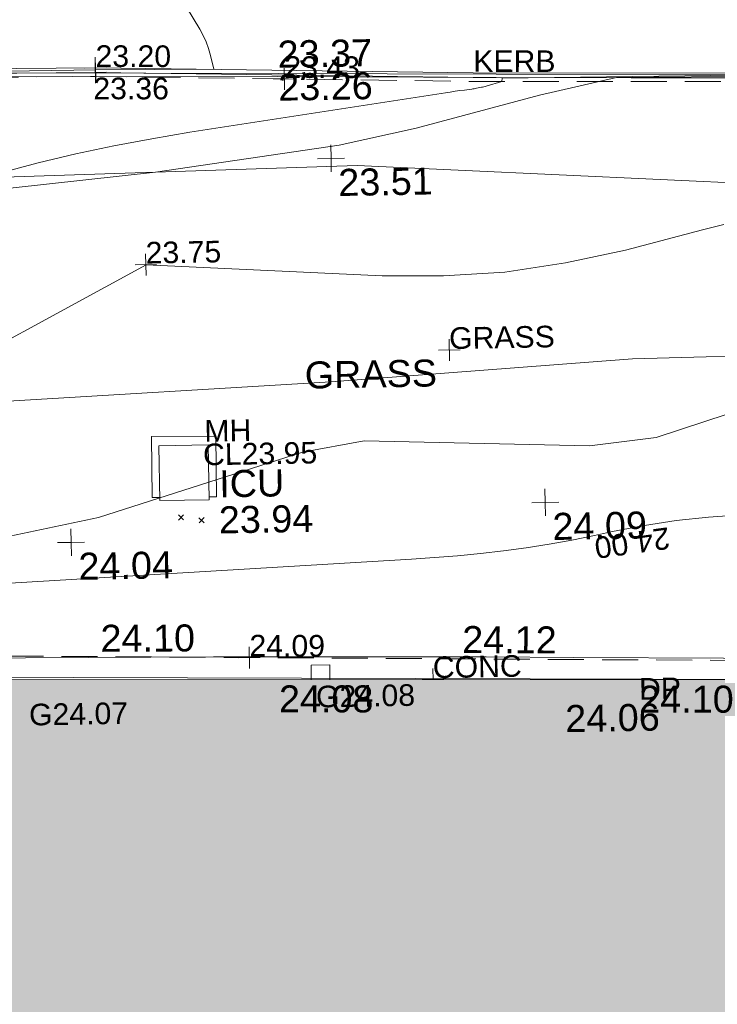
# Model space of a CAD drawing. Header units: millimetres. Extents: x -287732 to 520720, y -88450 to 287754.
# Tile 46 of 256: x -147862 to -138181, y -49525 to -35861. Entities that reach past the tile are written whole.
import ezdxf

# ---------------------------------------------------------------- set-up
doc = ezdxf.new("R2010")
doc.units = ezdxf.units.MM
doc.linetypes.add('IMPORT-DASHED _2_', pattern=[750, 500, -250])
doc.linetypes.add('IMPORT-UG_ELEC_STREET LIGHTING_QLB2 _2_', pattern=[2700, 1500, -300, 0, -250, 150, -300, 0, -200])
for name, color, linetype, lineweight, true_color in [('00_TOPO_BUILDING_OUTLINE', 5, 'Continuous', 9, 0x0000ff), ('00_TOPO_KERB_BOTTOM', 1, 'Continuous', 9, 0xff0000), ('00_TOPO_KERB_TOP', 7, 'Continuous', 9, 0xa500a5), ('00_TOPO_LEVEL_SPOT', 7, 'Continuous', 9, 0x666666), ('00_TOPO_SERV_IC', 5, 'Continuous', 9, 0x0000ff), ('00_UAV_BUILDING_OUTLINE', 5, 'Continuous', 9, 0x0000ff), ('00_UAV_CONCRETE', 9, 'Continuous', 9, 0x808080), ('00_UAV_FORM_LINES', 7, 'Continuous', 9, 0x666666), ('01_DTM_CONTOUR_MNR', 7, 'Continuous', 9, 0xa5a552), ('12333-PUM-2D-U-0001-C01 - Rev2_REVIT IMPORT_dwg', 7, 'Continuous', 9, 0x767676), ('A_RHA_Line', 7, 'Continuous', 9, 0x00a600), ('CONTOURS_INDEX', 4, 'Continuous', 9, 0x00ffff), ('CONTOURS_INDEX_LVL', 4, 'Continuous', 9, 0x00ffff), ('CONTOURS_MINOR', 7, 'Continuous', 9, 0x00a5a5), ('DOWNPIPE_TXT', 7, 'Continuous', 9, 0x7fbfff), ('EAVE', 3, 'Continuous', 9, 0x00ff00), ('GULLY', 7, 'Continuous', 9, 0x7fbfff), ('GULLY_LVL', 7, 'Continuous', 9, 0x7fbfff), ('KERB_BOTTOM', 7, 'Continuous', 9, 0x0000a5), ('KERB_BOTTOM_LVL', 7, 'Continuous', 9, 0x0000a5), ('KERB_BOTTOM_TXT', 7, 'Continuous', 9, 0x0000a5), ('KERB_TOP', 2, 'Continuous', 9, 0xffff00), ('KERB_TOP_LVL', 2, 'Continuous', 9, 0xffff00), ('MANHOLES', 7, 'Continuous', 9, 0xa50000), ('MANHOLES_LVL', 7, 'Continuous', 9, 0xa50000), ('MANHOLES_TXT', 7, 'Continuous', 9, 0xa50000), ('SPOT_HEIGHTS_LVL', 7, 'Continuous', 9, 0x00a500)]:
    doc.layers.add(name, color=color, linetype=linetype, lineweight=lineweight, true_color=true_color)
for name, color, linetype, lineweight in [('00_TOPO_SURVEY_TEXT', 7, 'Continuous', 9), ('A_RHA_Detail', 7, 'Continuous', 9), ('CHANGE_OF_SURFACE', 7, 'IMPORT-DASHED _2_', 9), ('CHANGE_OF_SURFACE_LVL', 7, 'Continuous', 9), ('GEN-TEXT', 7, 'Continuous', 9), ('Text', 7, 'Continuous', 9), ('TEXT_TXT', 7, 'Continuous', 9)]:
    doc.layers.add(name, color=color, linetype=linetype, lineweight=lineweight)
doc.styles.add('Arial_3', font='arial.ttf', dxfattribs={"height": 300})
doc.styles.add('Swis721 Lt BT_2', font='swissl.ttf', dxfattribs={"height": 375})

# ---------------------------------------------------------------- blocks, each defined once
blk = doc.blocks.new('12333-PUM-2D-U-0001-C01 - Rev2_REVIT IMPORT_dwg_MM-2077200-Site Location Plan Proposed')
at = {"layer": '00_TOPO_LEVEL_SPOT', "color": 254, "true_color": 0xcccccc, "flags": 128}
for points in [[(500, 0), (0, 0), (0, 500)], [(0, -500), (0, 0), (-500, 0)]]:
    blk.add_lwpolyline(points, dxfattribs=at)
blk = doc.blocks.new('12333-PUM-2D-U-0001-C01 - Rev2_REVIT IMPORT_dwg_MGS62954_T2_Galway_ITM_3d_Rev1-2077680-Site Location Plan Proposed')
at = {"layer": '00_TOPO_KERB_BOTTOM', "color": 254, "true_color": 0xcccccc, "flags": 128}
blk.add_lwpolyline([(533746585, 725521547), (533749434, 725521497), (533751695, 725521438), (533753341, 725521410), (533757066, 725521340), (533760093, 725521278), (533763840, 725521205), (533766553, 725521155), (533766920, 725521150)], dxfattribs=at)
at = {"layer": '00_TOPO_KERB_TOP', "color": 254, "true_color": 0xcccccc, "flags": 128}
blk.add_lwpolyline([(533746584, 725521500), (533749433, 725521450), (533751696, 725521376), (533753341, 725521358), (533757065, 725521295), (533760092, 725521231), (533763839, 725521157), (533766553, 725521108), (533766899, 725521103)], dxfattribs=at)
at = {"layer": '00_TOPO_SERV_IC', "color": 254, "true_color": 0xcccccc}
for p, q in [((533755321, 725515440), (533755321, 725516202)), ((533755321, 725516202), (533756006, 725516202)), ((533756006, 725516202), (533756006, 725515440)), ((533755321, 725515440), (533756006, 725515440))]:
    blk.add_line(p, q, dxfattribs=at)
at = {"layer": '00_UAV_CONCRETE', "color": 254, "true_color": 0xcccccc, "flags": 128}
blk.add_lwpolyline([(533775857, 725512584), (533775861, 725512743), (533773849, 725512821), (533771023, 725512916), (533770295, 725512941), (533767038, 725513031), (533766025, 725513053), (533763105, 725513118), (533761027, 725513165), (533759813, 725513192), (533756142, 725513259), (533756028, 725513260), (533752549, 725513304), (533751029, 725513348), (533748905, 725513410), (533746031, 725513439), (533745548, 725513444), (533742515, 725513475), (533741032, 725513500), (533739474, 725513527), (533739466, 725513449), (533738578, 725513441)], dxfattribs=at)
at = {"layer": '00_UAV_FORM_LINES', "color": 254, "true_color": 0xcccccc, "flags": 128}
for points in [[(533758143, 725520042), (533752533, 725519955), (533748445, 725519946), (533748049, 725519908), (533747734, 725519796), (533747406, 725519594), (533747100, 725519480), (533746802, 725519365), (533746498, 725519333), (533745151, 725519340), (533743936, 725519375), (533741557, 725519486)], [(533775843, 725519367), (533769183, 725519540), (533763744, 725519687), (533758143, 725520042)], [(533757724, 725517049), (533761913, 725517292), (533766682, 725517340), (533775604, 725517425)], [(533739049, 725517147), (533739528, 725516795), (533739737, 725516724), (533740021, 725516664), (533740629, 725516583), (533741150, 725516615), (533741520, 725516660), (533742062, 725516682), (533742559, 725516696), (533743030, 725516684), (533745040, 725516466), (533746413, 725516333), (533746766, 725516359), (533747146, 725516425), (533747626, 725516528), (533748368, 725516684), (533748970, 725516720), (533749603, 725516715), (533753083, 725516850), (533757724, 725517049)]]:
    blk.add_lwpolyline(points, dxfattribs=at)
at = {"layer": '01_DTM_CONTOUR_MNR', "color": 254, "true_color": 0xcccccc, "flags": 128}
for points in [[(533738192, 725513270), (533744897, 725513304), (533746065, 725513357), (533746220, 725513430), (533748192, 725514399), (533748314, 725514429), (533748484, 725514448), (533748729, 725514505), (533748931, 725514556), (533749156, 725514588), (533751315, 725514728), (533752789, 725514898), (533754470, 725515219), (533757315, 725516078), (533758170, 725516218), (533761299, 725516098), (533762225, 725516194), (533765890, 725517330)], [(533752856, 725519768), (533755340, 725520000), (533757895, 725520327), (533758969, 725520546), (533760691, 725520976), (533761760, 725521200), (533763840, 725521182)]]:
    blk.add_lwpolyline(points, dxfattribs=at)
at = {"xscale": 0.375, "yscale": 0.375, "zscale": 0.375}
for p in [(533757781, 725520146), (533760669, 725515321), (533754082, 725514882)]:
    blk.add_blockref('12333-PUM-2D-U-0001-C01 - Rev2_REVIT IMPORT_dwg_MM-2077200-Site Location Plan Proposed', p, dxfattribs=at)
at = {"layer": '00_TOPO_BUILDING_OUTLINE', "color": 251, "true_color": 0x666666, "insert": (533760895, 725512504), "char_height": 375, "width": 1495.9, "attachment_point": 1, "line_spacing_factor": 1.005062, "style": 'Swis721 Lt BT_2'}
blk.add_mtext('24.06', dxfattribs=at)
at = {"layer": '00_TOPO_KERB_BOTTOM', "color": 251, "true_color": 0x666666, "insert": (533757066, 725521335), "char_height": 375, "width": 1495.9, "attachment_point": 1, "line_spacing_factor": 1.005062, "style": 'Swis721 Lt BT_2'}
blk.add_mtext('23.26', dxfattribs=at)
at = {"layer": '00_TOPO_KERB_TOP', "color": 251, "true_color": 0x666666, "insert": (533757065, 725521793), "char_height": 375, "width": 1495.9, "attachment_point": 1, "line_spacing_factor": 1.005062, "style": 'Swis721 Lt BT_2'}
blk.add_mtext('23.37', dxfattribs=at)
at = {"layer": '00_TOPO_LEVEL_SPOT', "char_height": 375, "width": 1495.9, "attachment_point": 1, "line_spacing_factor": 1.005062, "style": 'Swis721 Lt BT_2'}
for s, insert in [('23.51', (533757876, 725519998)), ('24.09', (533760764, 725515173)), ('24.04', (533754178, 725514735))]:
    blk.add_mtext(s, dxfattribs=dict(at, insert=insert))
at = {"layer": '00_TOPO_SERV_IC', "color": 251, "true_color": 0x666666, "char_height": 375, "attachment_point": 1, "line_spacing_factor": 1.005062, "style": 'Swis721 Lt BT_2'}
for s, insert, width in [('ICU', (533756151, 725515845), 1021.01), ('23.94', (533756137, 725515345), 1495.9)]:
    blk.add_mtext(s, dxfattribs=dict(at, insert=insert, width=width))
at = {"layer": '00_TOPO_SURVEY_TEXT', "color": 251, "true_color": 0x666666, "insert": (533757364, 725517333), "char_height": 375, "width": 2018.28, "attachment_point": 1, "line_spacing_factor": 1.005062, "style": 'Swis721 Lt BT_2'}
blk.add_mtext('GRASS', dxfattribs=at)
at = {"layer": '00_UAV_BUILDING_OUTLINE', "color": 251, "true_color": 0x666666, "char_height": 375, "width": 1495.9, "attachment_point": 1, "rotation": 358.9593, "line_spacing_factor": 1.005062, "style": 'Swis721 Lt BT_2'}
for s, insert in [('24.08', (533756931, 725512848)), ('24.10', (533761930, 725512757))]:
    blk.add_mtext(s, dxfattribs=dict(at, insert=insert))
at = {"layer": '00_UAV_CONCRETE', "color": 251, "true_color": 0x666666, "char_height": 375, "width": 1495.9, "attachment_point": 1, "line_spacing_factor": 1.005062, "style": 'Swis721 Lt BT_2'}
for s, insert, rotation in [('24.10', (533754469, 725513731), 359.2824), ('24.12', (533759489, 725513627), 358.7123)]:
    blk.add_mtext(s, dxfattribs=dict(at, insert=insert, rotation=rotation))
blk = doc.blocks.new('12333-PUM-2D-U-0001-C01 - Rev2_REVIT IMPORT_dwg_SPOT-V231-Site Location Plan Proposed')
at = {"layer": 'Text', "color": 253, "true_color": 0xaaaaaa}
for p, q in [((0, 500), (0, -19)), ((-500, 0), (500, 0))]:
    blk.add_line(p, q, dxfattribs=at)
blk = doc.blocks.new('12333-PUM-2D-U-0001-C01 - Rev2_REVIT IMPORT_dwg_SPOT-2077713-Site Location Plan Proposed')
at = {"layer": 'Text', "color": 253, "true_color": 0xaaaaaa}
for p, q in [((0, 500), (0, -500)), ((-500, 0), (500, 0))]:
    blk.add_line(p, q, dxfattribs=at)
blk = doc.blocks.new('12333-PUM-2D-U-0001-C01 - Rev2_REVIT IMPORT_dwg_SPOT-2077769-Site Location Plan Proposed')
at = {"layer": 'CHANGE_OF_SURFACE_LVL', "color": 253, "true_color": 0xaaaaaa}
for p, q in [((0, 500), (0, -500)), ((-500, 0), (500, 0))]:
    blk.add_line(p, q, dxfattribs=at)
blk = doc.blocks.new('12333-PUM-2D-U-0001-C01 - Rev2_REVIT IMPORT_dwg_SPOT-V272-Site Location Plan Proposed')
at = {"layer": 'KERB_BOTTOM_LVL', "color": 9, "true_color": 0xaaaae1}
for p, q in [((0, 500), (0, -500)), ((-500, 0), (500, 0))]:
    blk.add_line(p, q, dxfattribs=at)
blk = doc.blocks.new('12333-PUM-2D-U-0001-C01 - Rev2_REVIT IMPORT_dwg_SPOT-2077810-Site Location Plan Proposed')
at = {"layer": 'KERB_TOP_LVL', "color": 51, "true_color": 0xffffaa}
for p, q in [((0, 500), (0, -500)), ((-500, 0), (500, 0))]:
    blk.add_line(p, q, dxfattribs=at)
blk = doc.blocks.new('12333-PUM-2D-U-0001-C01 - Rev2_REVIT IMPORT_dwg_SPOT-2077775-Site Location Plan Proposed')
at = {"layer": 'SPOT_HEIGHTS_LVL', "color": 9, "true_color": 0xaae1aa}
for p, q in [((0, 500), (0, -500)), ((-500, 0), (500, 0))]:
    blk.add_line(p, q, dxfattribs=at)
blk = doc.blocks.new('12333-PUM-2D-U-0001-C01 - Rev2_REVIT IMPORT_dwg-1620468-Site Location Plan Proposed')
at = {"layer": 'CHANGE_OF_SURFACE', "color": 253, "true_color": 0xaaaaaa, "flags": 128}
for points in [[(97666, -98436), (97957, -98067), (98176, -97794), (98567, -97428), (99133, -96937), (99549, -96595), (100102, -96163), (100450, -95887), (101065, -95398), (102155, -94556), (102457, -94342), (104545, -94385), (108539, -94469), (113452, -94513), (118692, -94673), (123079, -94754), (127999, -94841), (133904, -94962), (137314, -95022), (138010, -95088), (138622, -95187), (139110, -95298), (139677, -95457), (140183, -95666), (140662, -95984), (141246, -96532), (141712, -97124), (142036, -97862), (142218, -98390), (142014, -98961), (141892, -99280), (141685, -99740), (141476, -100165), (141253, -100548), (140959, -100981), (140643, -101395), (140416, -101748), (140170, -102223), (139981, -102596), (139408, -103693), (139471, -103726)], [(134841, -103271), (134843, -103028), (126720, -102873), (119869, -102718), (111028, -102508), (97534, -102177), (97592, -100144)]]:
    blk.add_lwpolyline(points, dxfattribs=at)
at = {"layer": 'CONTOURS_INDEX', "color": 131, "true_color": 0xaaffff, "flags": 128}
blk.add_lwpolyline([(111985, -101531), (117719, -101287), (118039, -101270), (118358, -101250), (118678, -101224), (118997, -101194), (119315, -101157), (119632, -101113), (119948, -101061), (120263, -101003), (120517, -100953), (120960, -100877), (121404, -100815), (121851, -100776), (122300, -100752)], dxfattribs=at)
at = {"layer": 'CONTOURS_MINOR', "color": 254, "true_color": 0xaae1e1, "flags": 128}
for points in [[(108538, -94411), (113458, -94423), (115098, -94441), (115054, -94248), (115027, -94153), (114996, -94060), (114956, -93970), (114910, -93883), (113708, -91811)], [(107916, -99748), (108122, -99733), (108447, -99698), (108769, -99646), (109087, -99570), (109401, -99478), (109709, -99366), (110014, -99245), (110312, -99110), (110607, -98965), (114108, -97141), (117381, -97349), (118235, -97364), (119085, -97328), (119928, -97215), (120766, -97051), (121837, -96789), (122137, -96719)], [(112118, -95825), (112638, -95696), (113163, -95583), (113689, -95480), (114219, -95391), (114749, -95311), (118306, -94824), (118372, -94815), (118438, -94806), (118504, -94798), (118571, -94791), (118669, -94780), (118686, -94777), (118703, -94775), (118720, -94772), (118737, -94769), (118805, -94757), (118822, -94753), (118839, -94749), (118855, -94745), (118872, -94741), (119088, -94681), (119097, -94633), (123078, -94655)]]:
    blk.add_lwpolyline(points, dxfattribs=at)
at = {"layer": 'EAVE', "color": 81, "true_color": 0xaaffaa, "flags": 128}
blk.add_lwpolyline([(134976, -103274), (134976, -103235), (124090, -103073), (97145, -102525), (97138, -101655), (97012, -101652)], dxfattribs=at)
at = {"layer": 'GEN-TEXT', "color": 253, "true_color": 0xaaaaaa}
for p, q in [((114497, -100688), (114568, -100617)), ((114568, -100688), (114497, -100617)), ((114782, -100732), (114853, -100661)), ((114853, -100732), (114782, -100661))]:
    blk.add_line(p, q, dxfattribs=at)
at = {"layer": 'GULLY', "color": 254, "true_color": 0xd4e9ff, "flags": 128}
blk.add_lwpolyline([(116560, -102939), (116560, -102735), (116301, -102735), (116301, -102934)], dxfattribs=at)
at = {"layer": 'KERB_BOTTOM', "color": 9, "true_color": 0xaaaae1, "flags": 128}
blk.add_lwpolyline([(97665, -98284), (97863, -97995), (98090, -97714), (98489, -97341), (99057, -96848), (99475, -96503), (100029, -96070), (100377, -95795), (100993, -95305), (102085, -94461), (102421, -94223), (104548, -94267), (108541, -94351), (113455, -94395), (118695, -94555), (123081, -94636)], dxfattribs=at)
at = {"layer": 'KERB_TOP', "color": 51, "true_color": 0xffffaa, "flags": 128}
blk.add_lwpolyline([(97665, -98371), (97913, -98033), (98136, -97756), (98530, -97387), (99097, -96895), (99514, -96552), (100067, -96119), (100416, -95844), (101031, -95354), (102122, -94511), (102440, -94286), (104546, -94330), (108540, -94413), (113453, -94458), (118694, -94618), (123080, -94699)], dxfattribs=at)
at = {"layer": 'MANHOLES', "color": 9, "true_color": 0xe1aaaa, "flags": 128}
for points in [[(114142, -99524), (114136, -100370), (114241, -100370)], [(114927, -100375), (115031, -100376), (115037, -99531), (114142, -99524)]]:
    blk.add_lwpolyline(points, dxfattribs=at)
blk.add_blockref('12333-PUM-2D-U-0001-C01 - Rev2_REVIT IMPORT_dwg_MGS62954_T2_Galway_ITM_3d_Rev1-2077680-Site Location Plan Proposed', (-533641080, -725615854))
at = {"xscale": 0.3, "yscale": 0.3, "zscale": 0.3}
for name, p in [('12333-PUM-2D-U-0001-C01 - Rev2_REVIT IMPORT_dwg_SPOT-V272-Site Location Plan Proposed', (113455, -94395)), ('12333-PUM-2D-U-0001-C01 - Rev2_REVIT IMPORT_dwg_SPOT-2077810-Site Location Plan Proposed', (113453, -94458)), ('12333-PUM-2D-U-0001-C01 - Rev2_REVIT IMPORT_dwg_SPOT-2077769-Site Location Plan Proposed', (116072, -94593)), ('12333-PUM-2D-U-0001-C01 - Rev2_REVIT IMPORT_dwg_SPOT-2077775-Site Location Plan Proposed', (114106, -97137)), ('12333-PUM-2D-U-0001-C01 - Rev2_REVIT IMPORT_dwg_SPOT-2077713-Site Location Plan Proposed', (118295, -98396)), ('12333-PUM-2D-U-0001-C01 - Rev2_REVIT IMPORT_dwg_SPOT-2077769-Site Location Plan Proposed', (115448, -102613)), ('12333-PUM-2D-U-0001-C01 - Rev2_REVIT IMPORT_dwg_SPOT-V231-Site Location Plan Proposed', (117990, -102959))]:
    blk.add_blockref(name, p, dxfattribs=at)
at = {"layer": 'CHANGE_OF_SURFACE_LVL', "char_height": 300, "width": 1256.11, "attachment_point": 1, "rotation": 358.873, "line_spacing_factor": 0.941778, "style": 'Arial_3'}
for s, insert in [('23.43', (116078, -94278)), ('24.09', (115454, -102298))]:
    blk.add_mtext(s, dxfattribs=dict(at, insert=insert))
at = {"layer": 'CONTOURS_INDEX_LVL', "insert": (121326, -101203), "char_height": 300, "width": 1256.11, "attachment_point": 1, "rotation": 186.8639, "line_spacing_factor": 0.941778, "style": 'Arial_3'}
blk.add_mtext('24.00', dxfattribs=at)
at = {"layer": 'DOWNPIPE_TXT', "insert": (120846, -102994), "char_height": 300, "width": 694.17, "attachment_point": 1, "line_spacing_factor": 0.941778, "style": 'Arial_3'}
blk.add_mtext('DP', dxfattribs=at)
at = {"layer": 'GULLY_LVL', "char_height": 300, "width": 1645.43, "attachment_point": 1, "line_spacing_factor": 0.941778, "style": 'Arial_3'}
for s, insert in [('G24.08', (116362, -103022)), ('G24.07', (112376, -103203))]:
    blk.add_mtext(s, dxfattribs=dict(at, insert=insert))
at = {"layer": 'KERB_BOTTOM_LVL', "insert": (113461, -94080), "char_height": 300, "width": 1256.11, "attachment_point": 1, "rotation": 358.873, "line_spacing_factor": 0.941778, "style": 'Arial_3'}
blk.add_mtext('23.20', dxfattribs=at)
at = {"layer": 'KERB_BOTTOM_TXT', "insert": (118701, -94240), "char_height": 300, "width": 1362.62, "attachment_point": 1, "rotation": 358.873, "line_spacing_factor": 0.941778, "style": 'Arial_3'}
blk.add_mtext('KERB', dxfattribs=at)
at = {"layer": 'KERB_TOP_LVL', "insert": (113423, -94528), "char_height": 300, "width": 1256.11, "attachment_point": 1, "rotation": 358.873, "line_spacing_factor": 0.941778, "style": 'Arial_3'}
blk.add_mtext('23.36', dxfattribs=at)
at = {"layer": 'MANHOLES_LVL', "insert": (114853, -99635), "char_height": 300, "width": 1895.19, "attachment_point": 1, "line_spacing_factor": 0.941778, "style": 'Arial_3'}
blk.add_mtext('CL23.95', dxfattribs=at)
at = {"layer": 'MANHOLES_TXT', "insert": (114877, -99309), "char_height": 300, "width": 774.97, "attachment_point": 1, "line_spacing_factor": 0.941778, "style": 'Arial_3'}
blk.add_mtext('MH', dxfattribs=at)
at = {"layer": 'SPOT_HEIGHTS_LVL', "insert": (114106, -96822), "char_height": 300, "width": 1256.11, "attachment_point": 1, "line_spacing_factor": 0.941778, "style": 'Arial_3'}
blk.add_mtext('23.75', dxfattribs=at)
at = {"layer": 'TEXT_TXT', "char_height": 300, "attachment_point": 1, "line_spacing_factor": 0.941778, "style": 'Arial_3'}
for s, insert, width in [('GRASS', (118295, -98081), 1751.95), ('CONC', (117990, -102644), 1469.14)]:
    blk.add_mtext(s, dxfattribs=dict(at, insert=insert, width=width))

msp = doc.modelspace()

# ---------------------------------------------------------------- hatches: boundary and pattern name
at = {"layer": 'A_RHA_Detail', "true_color": 0xc0c0c0}
h = msp.add_hatch(color=9, dxfattribs=at)
h.paths.add_polyline_path([(-80881, -68503), (-80401, -68483), (-80401, -62985), (-24475, -63009), (-24456, -50840), (-36623, -50832), (-36623, -44229), (-50959, -44218), (-50959, -42574), (-54564, -42571), (-54566, -45054), (-92409, -45027), (-92412, -49202), (-100062, -49202), (-100052, -64853), (-86121, -64853), (-86092, -62958), (-84861, -62958), (-84855, -68240), (-80871, -68240)])
h.paths.add_polyline_path([(-137239, -68462), (-132720, -68433), (-132847, -62850), (-130455, -62917), (-130498, -61356), (-117581, -61423), (-117492, -49184), (-125137, -49178), (-125134, -45033), (-163007, -45006), (-163007, -44090), (-163124, -44090), (-163123, -42384), (-166564, -42384), (-166565, -44044), (-193158, -44025), (-193195, -62864), (-137270, -62917), (-137254, -65680)])
h.paths.add_polyline_path([(120311, -32334), (120312, -31611), (133451, -31638), (133469, -19718), (121296, -19692), (121320, -8191), (112277, -8172), (112263, -14811), (78286, -14740), (78293, -8167), (75242, -8161), (69356, -8153), (69354, -9157), (68373, -9155), (68373, -13706), (69334, -13708), (69325, -16250), (66623, -16250), (66620, -17995), (65989, -17995), (65985, -19731), (57152, -19712), (57127, -31560), (70278, -31587), (70278, -32272), (78264, -32285), (78267, -31020), (112336, -31091), (112336, -32318), (119781, -32333)])
h.paths.add_polyline_path([(7504, -1791), (15482, -674), (15484, 148), (56188, 206), (56156, 14338), (18017, 14236), (17968, 34313), (21727, 34324), (21709, 40608), (18010, 40608), (17996, 45484), (9770, 45421), (3966, 45447), (3985, 14177), (1023, 14177), (-277, 14191), (-232, 5968), (-226, 194), (553, 183), (7478, 143), (7489, -674)])
h.paths.add_polyline_path([(77756, 53), (77730, 1700), (94464, 1660), (94606, 17991), (88810, 18015), (88800, 14437), (69414, 14458), (69377, 100), (75242, 67)])
h.paths.add_polyline_path([(61252, 46454), (105775, 46473), (105768, 61853), (92285, 61853), (92309, 65784), (96107, 65768), (96060, 75209), (101085, 75072), (104988, 74765), (108404, 74364), (112009, 73787), (115645, 73050), (116891, 72762), (120209, 71893), (120865, 71704), (124136, 70670), (127436, 69481), (127820, 69395), (128274, 69332), (128732, 69307), (129190, 69320), (129645, 69372), (130095, 69461), (130535, 69588), (130963, 69751), (131376, 69950), (131771, 70182), (132163, 70461), (132496, 70742), (132821, 71065), (133117, 71414), (133384, 71787), (133617, 72179), (133817, 72591), (133983, 73018), (134112, 73458), (134204, 73907), (134258, 74362), (134273, 74820), (134251, 75277), (134190, 75731), (134091, 76179), (133955, 76617), (133783, 77041), (133576, 77450), (133336, 77840), (133064, 78209), (132762, 78554), (132432, 78872), (132077, 79161), (131698, 79420), (131300, 79646), (131094, 79746), (132146, 83110), (122788, 86283), (121604, 82800), (117096, 83871), (116842, 83526), (116121, 91222), (110238, 91274), (110194, 90435), (104988, 90486), (104973, 94310), (103746, 94310), (103840, 122852), (96365, 122932), (96350, 123952), (104556, 123902), (104607, 120249), (125503, 120134), (125662, 137657), (114480, 137699), (114382, 129150), (104644, 129188), (104578, 126217), (101184, 126159), (101265, 135959), (89967, 135989), (89928, 125824), (93631, 125841), (93581, 122932), (88697, 122905), (88679, 95739), (86378, 95739), (86378, 96178), (83280, 96201), (83274, 95736), (70170, 95733), (70166, 96272), (66675, 96257), (66655, 95756), (65785, 95756), (65888, 117471), (53473, 117488), (53434, 98570), (40649, 98570), (40610, 94406), (38854, 94410), (38849, 89464), (40612, 89518), (40665, 86258), (38372, 86306), (38370, 76901), (50938, 76944), (50923, 74599), (56485, 74589), (56485, 75195), (92465, 75233), (92646, 71767), (89811, 69363), (85313, 69361), (85313, 66907), (75210, 66903), (75210, 63816), (70819, 63816), (70819, 64253), (69457, 64253), (69456, 66902), (61303, 66899), (61305, 63970), (70500, 63970), (70500, 61853), (61246, 61849), (61252, 46656)])
h.paths.add_polyline_path([(-17153, 48569), (-17153, 60770), (-29363, 60775), (-29363, 67399), (-43507, 67405), (-43489, 69093), (-45766, 69109), (-45794, 67405), (-47272, 67404), (-47272, 66455), (-86005, 66469), (-86007, 60522), (-92663, 60522), (-92665, 50184), (-79752, 50180), (-79752, 48591), (-17158, 48569)])
h.paths.add_polyline_path([(-201056, 48629), (-138378, 48635), (-138378, 50133), (-125468, 50134), (-125469, 60566), (-132187, 60566), (-132187, 66533), (-170643, 66806), (-170643, 67739), (-200340, 67489), (-200349, 60828), (-201058, 60828), (-201057, 51102)])
h.paths.add_polyline_path([(-240052, 54769), (-239444, 54811), (-239187, 54842), (-238765, 54941), (-238382, 55122), (-237990, 55355), (-237269, 55936), (-237032, 56226), (-236793, 56569), (-236555, 57004), (-236433, 57267), (-236300, 57753), (-236251, 58017), (-236236, 58516), (-236233, 58988), (-236214, 59823), (-236364, 59821), (-236634, 60698), (-236392, 61432), (-236225, 61435), (-236202, 62638), (-232564, 62639), (-232564, 63049), (-232732, 63049), (-232860, 63458), (-232732, 63914), (-232561, 63914), (-232515, 70598), (-240629, 70599), (-240630, 72351), (-246413, 72347), (-246413, 70616), (-254450, 70619), (-254455, 70754), (-254470, 73192), (-263883, 73268), (-263902, 68261), (-263715, 68260), (-263553, 67820), (-263719, 67392), (-263914, 67392), (-263957, 58634), (-260181, 58611), (-260192, 56354), (-257185, 56339), (-257213, 57093), (-257339, 57093), (-257471, 57532), (-257339, 58062), (-257203, 58064), (-257174, 58599), (-256478, 58575), (-256478, 58789), (-256013, 58912), (-255397, 58781), (-255397, 58596), (-243810, 58586), (-243805, 58352), (-243741, 57885), (-243619, 57422), (-243424, 56944), (-243247, 56608), (-243003, 56250), (-242732, 55933), (-242372, 55603), (-242141, 55425), (-241805, 55217), (-241529, 55077), (-241101, 54917), (-240836, 54841), (-240453, 54789), (-240219, 54777)])
h.paths.add_polyline_path([(40277, 59895), (40329, 69197), (36589, 69218), (36619, 74674), (32264, 74687), (32233, 69156), (11917, 69270), (11967, 78219), (29088, 78123), (29143, 88141), (15719, 88216), (15733, 90590), (4594, 90652), (4525, 78265), (10097, 78234), (10077, 74773), (4548, 74804), (4466, 60107), (19126, 60025), (19140, 62528), (31739, 62457), (31725, 59943), (38370, 59906)])
h.paths.add_polyline_path([(-246083, 72334), (-246083, 72334), (-246208, 72334)])
h.paths.add_polyline_path([(-114575, 112178), (-114575, 112178), (-114707, 115802)])
h.paths.add_polyline_path([(-154700, 101760), (-114382, 101776), (-114382, 106927), (-113756, 106927), (-113758, 111847), (-114432, 111847), (-114432, 112178), (-114575, 112178), (-114579, 121707), (-123057, 121707), (-123069, 156453), (-119381, 156454), (-119381, 160166), (-115501, 160167), (-115503, 166207), (-132412, 166600), (-132412, 166666), (-135275, 166665), (-135275, 166628), (-135911, 166628), (-135911, 166352), (-152521, 166346), (-152518, 159143), (-150699, 159118), (-150759, 122561), (-151059, 122561), (-151061, 121302), (-154138, 121373), (-154138, 121865), (-154704, 121867), (-154689, 119352), (-154746, 119352), (-154746, 118722), (-160794, 118749), (-160794, 119411), (-163852, 119422), (-163855, 118762), (-167569, 118779), (-166635, 124395), (-166930, 124500), (-167569, 124708), (-168028, 124841), (-168631, 124991), (-169238, 125117), (-169850, 125220), (-170466, 125298), (-171089, 125352), (-171704, 125381), (-172325, 125386), (-172782, 125375), (-173402, 125337), (-174110, 125263), (-174634, 125190), (-175245, 125081), (-176047, 124896), (-176665, 124725), (-177045, 124609), (-177632, 124405), (-176665, 118819), (-177559, 118822), (-177662, 125263), (-176365, 126543), (-159462, 126320), (-157058, 128609), (-157061, 136153), (-158639, 137740), (-159352, 137740), (-161634, 140201), (-168728, 140257), (-171035, 137943), (-174184, 137943), (-176460, 140292), (-177342, 140292), (-177342, 140358), (-183429, 140356), (-185922, 137917), (-185922, 131757), (-186907, 131757), (-187725, 130810), (-187724, 127376), (-186481, 126305), (-186479, 122327), (-185176, 121059), (-180304, 121059), (-180304, 118802), (-193555, 118802), (-193555, 133118), (-192594, 133118), (-192594, 134201), (-192225, 134201), (-192226, 136615), (-192595, 136615), (-192595, 137734), (-193589, 137734), (-193589, 147475), (-193163, 147493), (-192766, 147531), (-192360, 147590), (-192200, 147617), (-191883, 147683), (-191569, 147762), (-191258, 147853), (-190829, 148002), (-190648, 148071), (-190350, 148198), (-190057, 148336), (-189770, 148486), (-189405, 148698), (-189133, 148873), (-188868, 149059), (-188610, 149255), (-188355, 149465), (-188080, 149714), (-187885, 149902), (-187546, 150266), (-187446, 150378), (-187241, 150629), (-187046, 150888), (-186862, 151154), (-186546, 151670), (-186524, 151707), (-163675, 151670), (-163688, 148134), (-157304, 148136), (-157304, 155760), (-157557, 155765), (-157556, 166678), (-187009, 166700), (-187013, 162054), (-188707, 162045), (-188706, 155022), (-188738, 154651), (-188799, 154283), (-188857, 154035), (-188966, 153679), (-189103, 153333), (-189266, 152998), (-189455, 152677), (-189645, 152421), (-189917, 152104), (-190213, 151809), (-190531, 151539), (-190869, 151294), (-191225, 151076), (-191598, 150887), (-192093, 150683), (-192519, 150562), (-192904, 150482), (-193187, 150441), (-193594, 150407), (-193595, 151460), (-205369, 151455), (-205354, 113350), (-207187, 113349), (-207184, 105991), (-205313, 105991), (-205311, 101770), (-175489, 101781), (-175489, 110890), (-154703, 110898), (-154700, 102692)])
h.paths.add_polyline_path([(193736, 113048), (208865, 114991), (208976, 114127), (216448, 115086), (216039, 118272), (232649, 120405), (233426, 114352), (240632, 115278), (239855, 121330), (256407, 123456), (257092, 118089), (264572, 119041), (261878, 138525), (259179, 138222), (259197, 137439), (254686, 136897), (255413, 131315), (240853, 129522), (239771, 137919), (240650, 138010), (240062, 142777), (239166, 142685), (237631, 151018), (266173, 154561), (271297, 142612), (276532, 144861), (274942, 148528), (302075, 160135), (300216, 164320), (301528, 164907), (300405, 167478), (299017, 166946), (295627, 174519), (294333, 177537), (287289, 174519), (289428, 169661), (272957, 162557), (271943, 164897), (267016, 162764), (268502, 159357), (265200, 157946), (226856, 153147), (227510, 148852), (228281, 141179), (227302, 141050), (227895, 136433), (228749, 136524), (229602, 128024), (217691, 126494), (217642, 126874), (215139, 126553), (215195, 126113), (215016, 126090), (214841, 127450), (192259, 124549), (193486, 114991)])
h.paths.add_polyline_path([(-78076, 117606), (-78076, 117610), (-78070, 129486), (-74723, 129478), (-74723, 125436), (-48016, 125380), (-47997, 135873), (-61198, 135902), (-74715, 135924), (-74724, 131865), (-78070, 131873), (-78063, 149550), (-58292, 149542), (-58292, 148946), (-37708, 148938), (-37703, 159740), (-44148, 159743), (-44148, 162961), (-49830, 162961), (-49831, 160632), (-78494, 160644), (-78494, 161615), (-78739, 161615), (-78692, 168188), (-90845, 168127), (-90963, 152687), (-89065, 152686), (-89080, 117610), (-78375, 117606)])
h.paths.add_polyline_path([(69255, 129236), (69260, 136168), (86068, 136131), (86009, 164703), (58790, 164724), (58790, 170119), (54460, 170122), (54457, 166153), (47042, 166159), (47041, 164669), (39173, 164675), (39173, 164079), (17015, 164095), (17002, 147267), (12660, 147267), (12654, 139138), (17031, 139135), (17025, 129935), (39191, 129919), (39191, 129258), (69014, 129236)])
h.paths.add_polyline_path([(39266, 139468), (33051, 139484), (33088, 153428), (39278, 153412), (39278, 152830), (43058, 152820), (43025, 140093), (39267, 140093)])
h.paths.add_polyline_path([(1980, 189123), (18699, 189180), (18678, 195254), (24349, 195273), (24335, 199551), (28830, 199566), (28798, 208816), (24335, 208806), (24334, 209113), (16812, 209088), (16807, 208844), (6772, 208809), (6797, 201489), (-8471, 201437), (-8471, 200429), (-11856, 200418), (-11824, 190892), (-7615, 190907), (-7615, 190171), (-4609, 190169), (-4608, 190917), (1973, 190939), (1977, 189837)])
h.paths.add_polyline_path([(-20506, 190640), (-20122, 206347), (-41550, 207015), (-41462, 210450), (-31391, 210152), (-31079, 223863), (-44305, 224231), (-44491, 211866), (-47510, 211943), (-47723, 203659), (-47076, 203635), (-47175, 199532), (-46801, 199520), (-46874, 195479), (-44600, 195425), (-44686, 192243), (-38074, 192136), (-38104, 191127), (-21538, 190669)])
h.paths.add_polyline_path([(16801, 195962), (9657, 196015), (9644, 199514), (11632, 199486), (11632, 203322), (16807, 203391), (16801, 195984)])
h.paths.add_polyline_path([(122085, 200536), (122088, 206386), (125211, 206386), (125211, 206646), (126203, 206646), (126203, 207041), (130401, 206979), (130444, 209883), (126203, 209946), (126203, 214624), (127365, 214624), (127365, 225380), (126160, 225380), (126207, 241475), (119483, 241496), (119479, 246182), (109944, 246175), (109953, 233033), (115001, 233033), (115000, 208653), (112026, 208653), (112024, 200539), (122025, 200536)])
h.paths.add_polyline_path([(30087, 200987), (38031, 201029), (38031, 202923), (38110, 202923), (38067, 208828), (38013, 208828), (38012, 209013), (30045, 208970), (30077, 202923)])
h.paths.add_polyline_path([(195986, 205662), (202897, 206052), (202677, 209946), (195766, 209555)])
h.paths.add_polyline_path([(-91652, 206393), (-79454, 206433), (-79629, 238246), (-68904, 238215), (-68919, 246313), (-68919, 246314), (-68757, 246313), (-68755, 246639), (-79620, 246651), (-79607, 247344), (-82155, 247318), (-82155, 247488), (-91641, 247473), (-91639, 246846), (-131470, 246641), (-131470, 250160), (-142857, 250177), (-142864, 246220), (-165119, 246272), (-165040, 253908), (-178677, 253930), (-178700, 238177), (-138599, 238209), (-138548, 206628), (-126647, 206572), (-126667, 234826), (-124963, 234826), (-124969, 234688), (-91596, 234664), (-91651, 207156)])
h.paths.add_polyline_path([(142124, 209114), (152768, 209127), (152745, 227013), (142101, 226999), (142122, 210583)])
h.paths.add_polyline_path([(168999, 209275), (169027, 226860), (161687, 226877), (161648, 209291), (168847, 209275)])
h.paths.add_polyline_path([(49761, 218477), (49794, 223316), (41274, 223363), (41274, 223291), (32187, 223352), (32202, 225553), (20082, 225635), (20035, 218708), (31566, 218630), (31566, 218599), (49750, 218477)])
h.paths.add_polyline_path([(162362, 234154), (162367, 241590), (135261, 241631), (135249, 234198), (160249, 234157)])
h.paths.add_polyline_path([(176459, 246710), (176516, 252173), (168884, 252253), (168935, 257069), (164355, 257117), (164296, 251512), (164417, 251511), (164368, 246837), (171460, 246762)])

# ---------------------------------------------------------------- linework, layer by layer
at = {"layer": 'A_RHA_Line', "color": 7}
msp.add_line((-125134, -45033), (-163007, -45006), dxfattribs=at)

# ---------------------------------------------------------------- block references
at = {"layer": '12333-PUM-2D-U-0001-C01 - Rev2_REVIT IMPORT_dwg', "color": 254, "linetype": 'IMPORT-UG_ELEC_STREET LIGHTING_QLB2 _2_', "true_color": 0xffd4d4, "rotation": 0.9999999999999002}
msp.add_blockref('12333-PUM-2D-U-0001-C01 - Rev2_REVIT IMPORT_dwg-1620468-Site Location Plan Proposed', (-261895, 55870), dxfattribs=at)

doc.saveas('drawing.dxf')
